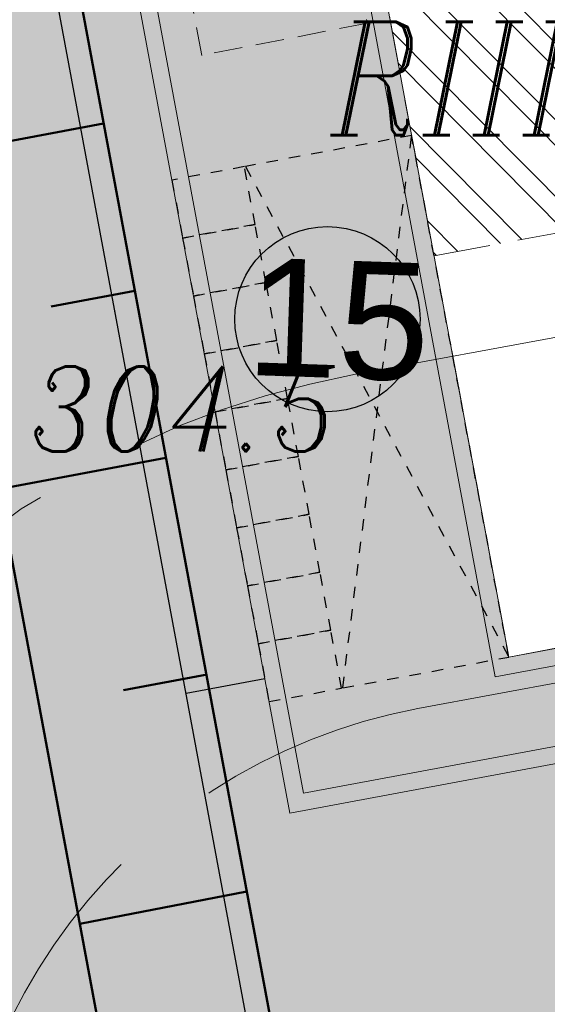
# Model space of a CAD drawing. Header units: metres. Extents: x 779 to 7046, y -512 to 9570.
# Tile 49 of 256: x 2183.5 to 2188.15, y -300.21 to -291.52. Entities that reach past the tile are written whole.
import ezdxf

# ---------------------------------------------------------------- set-up
doc = ezdxf.new("R2010")
doc.units = ezdxf.units.M
for name, pattern in [('( Dashed )', [0.75, 0.5, -0.25]), ('0', [0]), ('CIĄGłA', [0]), ('DASH', [0.75, 0.5, -0.25]), ('DASHED', [0.75, 0.5, -0.25]), ('DASHEDX2', [38.099999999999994, 25.4, -12.7]), ('HIDDEN', [0.375, 0.25, -0.125])]:
    doc.linetypes.add(name, pattern=pattern)
for name, color, linetype, lineweight in [('209-oznaczenie konturu klasyfikacyjnego', 7, 'Continuous', 0), ('_a_obiekty', 250, 'Continuous', 30), ('AGP1_HATCH', 7, 'Continuous', 5), ('AGP1_KRAWEZNIKI', 250, 'Continuous', 20), ('AGP1_KRAWEZNIKI GRUBOŚCI', 7, 'Continuous', 9), ('AGP1_OPISY', 7, 'Continuous', 13), ('RTPW01', 253, 'Continuous', 0), ('zz-skarpy', 92, 'Continuous', 50)]:
    doc.layers.add(name, color=color, linetype=linetype, lineweight=lineweight)
for name, color, linetype in [('IE_kable ziemne', 240, 'Continuous'), ('Pawilon_hatch', 41, 'Continuous'), ('ZP_Robocza', 6, 'Continuous')]:
    doc.layers.add(name, color=color, linetype=linetype)
doc.styles.add('ARIAL', font='arial.ttf')
doc.styles.get("Standard").update_dxf_attribs({"font": 'arial.ttf'})
doc.styles.add('Style-ITALIC_1250', font='ITALIC_1250.shx')

# ---------------------------------------------------------------- blocks, each defined once
blk = doc.blocks.new('PZT MDCP podkład')
at = {"layer": '209-oznaczenie konturu klasyfikacyjnego', "color": 252, "linetype": 'Continuous', "lineweight": 13, "true_color": 0x939598, "insert": (2120.283068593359, 76.60838289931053), "char_height": 1, "attachment_point": 7, "line_spacing_factor": 0.6}
blk.add_mtext('\\FITALIC_1250;\\H1x;\\W0.79;RIIIa', dxfattribs=at)
at = {"layer": 'RTPW01', "color": 252, "linetype": 'Continuous', "lineweight": 13, "true_color": 0x939598, "style": 'Style-ITALIC_1250', "width": 0.9}
blk.add_text('304.5', height=0.75, dxfattribs=at).set_placement((2117.626406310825, 73.8184607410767))
blk = doc.blocks.new('Paczkomat1')
at = {"linetype": '( Dashed )', "ltscale": 0.4}
for points in [[(2094.924433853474, 406.0871907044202), (2146.924433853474, 406.0871907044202), (2146.924433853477, 471.0871907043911), (2094.92443385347, 471.0871907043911), (2094.924433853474, 406.0871907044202)], [(2146.924433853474, 406.0871907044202), (2198.924433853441, 406.0871907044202), (2198.924433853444, 471.087190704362), (2146.924433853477, 471.0871907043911), (2146.924433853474, 406.0871907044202)], [(2198.924433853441, 406.0871907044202), (2250.924433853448, 406.0871907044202), (2250.924433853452, 471.087190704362), (2198.924433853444, 471.087190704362), (2198.924433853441, 406.0871907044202)], [(2250.924433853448, 406.0871907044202), (2302.924433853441, 406.0871907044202), (2302.924433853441, 471.0871907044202), (2250.924433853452, 471.087190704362), (2250.924433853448, 406.0871907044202)], [(2302.924433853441, 406.0871907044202), (2354.924433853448, 406.0871907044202), (2354.924433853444, 471.0871907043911), (2302.924433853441, 471.0871907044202), (2302.924433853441, 406.0871907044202)], [(2354.924433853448, 406.0871907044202), (2406.92443385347, 406.0871907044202), (2406.924433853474, 471.0871907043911), (2354.924433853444, 471.0871907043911), (2354.924433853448, 406.0871907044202)], [(2406.92443385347, 406.0871907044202), (2458.924433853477, 406.0871907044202), (2458.924433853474, 471.0871907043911), (2406.924433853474, 471.0871907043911), (2406.92443385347, 406.0871907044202)], [(2458.924433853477, 406.0871907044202), (2510.92443385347, 406.0871907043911), (2510.924433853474, 471.087190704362), (2458.924433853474, 471.0871907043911), (2458.924433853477, 406.0871907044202)], [(2510.92443385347, 406.0871907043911), (2562.92443385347, 406.0871907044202), (2562.924433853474, 471.0871907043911), (2510.924433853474, 471.087190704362), (2510.92443385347, 406.0871907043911)]]:
    blk.add_lwpolyline(points, dxfattribs=at)
at = {"color": 18, "linetype": 'HIDDEN', "true_color": 0x000000}
for points in [[(2094.924433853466, 405.0871907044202), (2094.924433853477, 256.0871907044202), (2562.924433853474, 256.0871907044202), (2562.92443385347, 405.0871907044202)], [(2094.924433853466, 405.0871907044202), (2562.924433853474, 256.0871907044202)], [(2562.92443385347, 405.0871907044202), (2094.924433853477, 256.0871907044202)]]:
    blk.add_lwpolyline(points, dxfattribs=at)
at = {"layer": 'Pawilon_hatch'}
for points in [[(2094.92443385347, 471.0871907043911), (2146.924433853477, 471.0871907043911), (2094.924433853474, 406.0871907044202), (2146.924433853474, 406.0871907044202)], [(2146.924433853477, 471.0871907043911), (2198.924433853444, 471.087190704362), (2146.924433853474, 406.0871907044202), (2198.924433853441, 406.0871907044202)], [(2198.924433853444, 471.087190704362), (2250.924433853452, 471.087190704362), (2198.924433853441, 406.0871907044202), (2250.924433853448, 406.0871907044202)], [(2250.924433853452, 471.087190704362), (2302.924433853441, 471.0871907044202), (2250.924433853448, 406.0871907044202), (2302.924433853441, 406.0871907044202)], [(2302.924433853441, 471.0871907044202), (2354.924433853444, 471.0871907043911), (2302.924433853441, 406.0871907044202), (2354.924433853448, 406.0871907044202)], [(2354.924433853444, 471.0871907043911), (2406.924433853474, 471.0871907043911), (2354.924433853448, 406.0871907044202), (2406.92443385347, 406.0871907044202)], [(2406.924433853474, 471.0871907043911), (2458.924433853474, 471.0871907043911), (2406.92443385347, 406.0871907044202), (2458.924433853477, 406.0871907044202)], [(2458.924433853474, 471.0871907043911), (2510.924433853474, 471.087190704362), (2458.924433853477, 406.0871907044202), (2510.92443385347, 406.0871907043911)], [(2510.924433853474, 471.087190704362), (2562.924433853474, 471.0871907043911), (2510.92443385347, 406.0871907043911), (2562.92443385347, 406.0871907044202)]]:
    blk.add_solid(points, dxfattribs=at)
blk = doc.blocks.new('Zbiornik LPG 20m3')
at = {"layer": '_a_obiekty', "color": 251, "linetype": 'DASH', "lineweight": 5, "ltscale": 4, "true_color": 0x636466}
for points in [[(2696.092133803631, 576.3192574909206), (2700.982895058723, 570.9863267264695, -0.414213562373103), (2699.149688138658, 528.599543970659), (2697.675688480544, 527.2477581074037, -0.4142135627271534), (2655.288905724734, 529.0809650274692), (2650.398144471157, 534.4138957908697, -0.4142135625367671), (2652.231351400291, 576.8006785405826), (2653.705351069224, 578.1524644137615, -0.4142135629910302), (2696.092133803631, 576.3192574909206)], [(2679.878137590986, 561.4496130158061), (2684.768898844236, 556.1166822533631, -0.4142135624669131), (2684.280043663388, 544.8135401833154), (2682.80604400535, 543.4617543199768, -0.4142135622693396), (2671.502901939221, 543.9506095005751), (2666.612140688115, 549.2835402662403, -0.4142135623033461), (2667.100995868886, 560.586682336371), (2668.574995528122, 561.938468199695, -0.414213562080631), (2679.878137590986, 561.4496130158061)], [(2677.6671381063, 559.4219342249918), (2682.557899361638, 554.0890034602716, -0.4142135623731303), (2682.252364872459, 547.0245396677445), (2680.778365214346, 545.6727538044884, -0.4142135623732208), (2673.71390142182, 545.9782882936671), (2668.823140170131, 551.311219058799, -0.4142135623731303), (2669.12867465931, 558.375682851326), (2670.602674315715, 559.7274687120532, -0.4142135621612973), (2677.6671381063, 559.4219342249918)]]:
    blk.add_lwpolyline(points, format="xyb", dxfattribs=at)
blk = doc.blocks.new('SKARPA MODLNICA')
at = {"layer": 'zz-skarpy'}
for p, q in [((1747.756656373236, 205.6669844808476), (1746.2820171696, 205.3923224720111)), ((1748.031318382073, 204.1923452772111), (1747.293998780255, 204.0550142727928)), ((1748.305980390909, 202.7177060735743), (1746.831341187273, 202.4430440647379)), ((1748.669445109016, 200.806524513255), (1747.932125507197, 200.6691935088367)), ((1749.018441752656, 198.8925558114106), (1747.54549518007, 198.6088061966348))]:
    blk.add_line(p, q, dxfattribs=at)
blk.add_lwpolyline([(1746.658008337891, 211.5655412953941), (1751.378875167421, 186.2195703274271), (1755.771158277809, 182.6427065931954), (1758.618683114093, 170.1462670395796), (1763.177486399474, 162.591269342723), (1758.057384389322, 169.9371190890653), (1754.753546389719, 182.0730237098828), (1749.907621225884, 185.926733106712), (1745.183369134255, 211.2908792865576)], dxfattribs=at)
blk = doc.blocks.new('A$Ce9aa0c45')
at = {"layer": 'AGP1_KRAWEZNIKI', "color": 18, "linetype": 'CIĄGłA', "true_color": 0x000000}
for points in [[(26.22760614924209, 5.902735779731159), (4.191646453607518, 1.798141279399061), (8.110362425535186, -19.2400058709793), (11.60033223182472, -18.58993680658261, -0.4142135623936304), (12.12512632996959, -18.9499245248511, -0.414213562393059), (11.7651386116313, -19.47471862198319), (8.275168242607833, -20.12478778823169), (13.51230820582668, -48.24106923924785), (17.27871325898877, -47.539508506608, -2.203199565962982e-13)], [(26.25507390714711, 5.755272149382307), (4.366577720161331, 1.678145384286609), (8.230358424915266, -19.06507448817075), (11.57286450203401, -18.442473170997, -0.4142135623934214), (12.2725899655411, -18.92245679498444), (12.2725899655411, -18.92245679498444, -0.4142135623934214), (11.79260634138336, -19.62218225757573), (8.450099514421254, -20.24478371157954), (13.63230420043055, -48.06613783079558), (17.25124550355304, -47.39204487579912, -0.5807872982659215), (18.59834298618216, -48.98293480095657, -0.09952440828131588), (18.4956371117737, -49.15115654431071, 0.209075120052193), (16.72253787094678, -54.25574648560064), (17.0809675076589, -56.57161908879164), (18.13862032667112, -62.28228724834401), (18.98179645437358, -66.8263549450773), (21.13757034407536, -76.76144933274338, 0.04227689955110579), (22.01307489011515, -79.24248833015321, 0.08899499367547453), (23.68180390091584, -81.59997807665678), (26.11305980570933, -84.01635322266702, -0.06591754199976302), (27.26288206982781, -85.6795623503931), (28.35445531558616, -88.22928761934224)]]:
    blk.add_lwpolyline(points, format="xyb", dxfattribs=at)
blk.add_lwpolyline([(3.325133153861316, -3.652874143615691), (4.308224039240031, -3.469755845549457), (10.67521433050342, -37.65164912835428), (9.544733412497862, -37.86222001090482), (11.70172517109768, -49.44294288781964), (18.44771074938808, -48.18638165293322)], dxfattribs=at)
at = {"layer": 'IE_kable ziemne', "linetype": 'CIĄGłA'}
blk.add_line((11.48111843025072, -48.2585222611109), (10.78678462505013, -48.38784685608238), dxfattribs=at)
at = {"layer": 'IE_kable ziemne'}
blk.add_lwpolyline([(16.07523268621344, -51.90356248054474), (11.59664149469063, -52.73590611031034), (8.722227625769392, -37.30339909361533), (9.852701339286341, -37.09282955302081), (3.888571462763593, -5.073737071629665), (-0.4370284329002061, -5.879457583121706), (-1.792103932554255, 1.395415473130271), (4.204750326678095, 2.512436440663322)], dxfattribs=at)

msp = doc.modelspace()

# ---------------------------------------------------------------- hatches: boundary and pattern name
at = {"linetype": 'CIĄGłA', "lineweight": 5, "true_color": 0x939598}
h = msp.add_hatch(dxfattribs=at)
h.set_pattern_fill('ANSI32', color=252, scale=0.05, angle=-90.31102895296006)
h.set_pattern_definition([(314.68897104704, (1691.805127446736, 1364.069120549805), (0.338582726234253, 0.3349265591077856), []), (314.68897104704, (1691.803908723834, 1363.844617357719), (0.338582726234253, 0.3349265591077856), [])])
h.paths.add_polyline_path([(2192.068884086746, -292.6870057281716), (2190.494065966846, -284.2324242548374), (2185.578620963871, -285.1480134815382), (2187.153429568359, -293.6025967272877)])
at = {"layer": 'AGP1_HATCH', "lineweight": 15, "transparency": 33554625}
h = msp.add_hatch(dxfattribs=at)
h.set_pattern_fill('GRASS', color=64, scale=0.02, angle=24.61092855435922)
h.set_pattern_definition([(114.6109285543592, (0, 0), (-0.4761730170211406, 0.1769837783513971), [0.09525, -0.6231704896]), (69.61092855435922, (0, 0), (-0.4761730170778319, 0.1769837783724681), [0.09525, -0.41275]), (159.6109285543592, (0, 0), (-0.1769837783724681, -0.4761730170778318), [0.09525, -0.41275])])
edge = h.paths.add_edge_path()
edge.add_line((2201.154967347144, -232.0600817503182), (2187.755434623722, -236.7641292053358))
edge.add_line((2187.755434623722, -236.7641292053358), (2189.333398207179, -245.2355974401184))
edge.add_line((2189.333398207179, -245.2355974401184), (2200.14854181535, -243.2210490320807))
edge.add_line((2200.14854181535, -243.2210490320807), (2200.648631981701, -243.1278945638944))
edge.add_arc((2201.590242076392, -248.1910823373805), 5.150000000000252, 21.517769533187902, 100.53504568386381, ccw=False)
edge.add_line((2206.381306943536, -246.3021150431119), (2206.675941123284, -247.0494077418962))
edge.add_line((2206.675941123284, -247.0494077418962), (2210.150932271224, -255.8631696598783))
edge.add_line((2210.150932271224, -255.8631696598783), (2213.734346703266, -264.9519299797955))
edge.add_line((2213.734346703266, -264.9519299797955), (2217.789719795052, -275.2377383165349))
edge.add_line((2217.789719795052, -275.2377383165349), (2215.443125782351, -266.9691888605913))
edge.add_line((2215.443125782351, -266.9691888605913), (2207.464967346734, -246.730081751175))
edge.add_line((2207.464967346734, -246.730081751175), (2201.154967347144, -232.0600817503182))
h.paths.add_polyline_path([(2193.681012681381, -336.4804229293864), (2194.272039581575, -339.7880334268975), (2190.669106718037, -340.4318305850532), (2190.078079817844, -337.1242200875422)], flags=16)
h.paths.add_polyline_path([(2174.949427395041, -253.2044456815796), (2174.180330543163, -249.0754639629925), (2176.736366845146, -248.5993563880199), (2177.505463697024, -252.7283381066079)], flags=16)
h.paths.add_polyline_path([(2213.207149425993, -340.3862229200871), (2212.585672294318, -338.8469483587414), (2213.47585517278, -338.4875398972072), (2214.097332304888, -340.0268144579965)], flags=16)
h.paths.add_polyline_path([(2215.03464500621, -268.2499296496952), (2214.425768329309, -266.705627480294), (2215.039774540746, -266.463544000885), (2215.648631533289, -268.007812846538)], flags=17)
edge = h.paths.add_edge_path()
edge.add_line((2222.135619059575, -341.0147282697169), (2223.664309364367, -341.1924829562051))
edge.add_line((2223.664309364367, -341.1924829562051), (2227.521241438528, -342.2896133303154))
edge.add_line((2227.521241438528, -342.2896133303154), (2233.30759322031, -344.4571081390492))
edge.add_line((2233.30759322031, -344.4571081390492), (2237.862081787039, -347.8579266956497))
edge.add_line((2237.862081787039, -347.8579266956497), (2239.04057596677, -348.6600431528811))
edge.add_line((2239.04057596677, -348.6600431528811), (2233.604967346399, -326.0100817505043))
edge.add_line((2233.604967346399, -326.0100817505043), (2228.174967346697, -303.9000817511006))
edge.add_line((2228.174967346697, -303.9000817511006), (2222.494967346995, -286.1300817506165))
edge.add_line((2222.494967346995, -286.1300817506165), (2217.354967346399, -271.820081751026))
edge.add_line((2217.354967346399, -271.820081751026), (2215.443125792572, -266.9691888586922))
edge.add_line((2215.443125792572, -266.9691888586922), (2217.789719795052, -275.2377383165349))
edge.add_line((2217.789719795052, -275.2377383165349), (2221.381354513, -285.2792765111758))
edge.add_line((2221.381354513, -285.2792765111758), (2223.235207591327, -291.3561603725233))
edge.add_line((2223.235207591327, -291.3561603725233), (2227.886315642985, -315.1607178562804))
edge.add_arc((2212.625452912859, -317.0850901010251), 15.38171446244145, -38.161251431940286, 7.186980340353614, ccw=False)
edge.add_arc((2211.040775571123, -315.8113433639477), 17.41473946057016, 289.8520854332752, 321.7651173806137, ccw=False)
edge.add_line((2216.954700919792, -332.1911674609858), (2213.092420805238, -333.4995793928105))
edge.add_arc((2214.562869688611, -337.0584070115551), 3.850645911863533, 112.4496068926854, 197.8855615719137)
edge.add_line((2210.898318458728, -338.2410050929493), (2211.273490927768, -339.4032630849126))
edge.add_arc((2213.414312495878, -338.7973709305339), 2.224909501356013, 195.8024955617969, 221.5125047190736)
edge.add_arc((2213.798153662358, -338.8711088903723), 2.482842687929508, 214.3488660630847, 282.103867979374)
edge.add_line((2214.318767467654, -341.2987557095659), (2219.144967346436, -339.3500817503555))
edge.add_line((2219.144967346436, -339.3500817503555), (2222.135619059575, -341.0147282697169))
edge = h.paths.add_edge_path()
edge.add_line((2182.306540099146, -273.0424983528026), (2181.362772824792, -273.2182917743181))
edge.add_line((2181.362772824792, -273.2182917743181), (2181.058796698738, -271.5863608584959))
edge.add_line((2181.058796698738, -271.5863608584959), (2182.002563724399, -271.410567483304))
edge.add_line((2182.002563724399, -271.410567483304), (2178.488554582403, -252.5452198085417))
edge.add_line((2178.488554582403, -252.5452198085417), (2177.505463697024, -252.7283381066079))
edge.add_line((2177.505463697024, -252.7283381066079), (2176.736366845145, -248.59935638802))
edge.add_line((2176.736366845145, -248.59935638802), (2177.719457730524, -248.4162380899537))
edge.add_line((2177.719457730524, -248.4162380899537), (2177.536339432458, -247.4331472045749))
edge.add_line((2177.536339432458, -247.4331472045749), (2178.51943001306, -247.250029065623))
edge.add_line((2178.51943001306, -247.250029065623), (2189.329496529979, -245.2363242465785))
edge.add_line((2189.329496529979, -245.2363242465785), (2187.755434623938, -236.7641292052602))
edge.add_line((2187.755434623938, -236.7641292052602), (2168.624967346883, -243.4800817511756))
edge.add_line((2168.624967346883, -243.4800817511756), (2167.594967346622, -243.8400817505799))
edge.add_line((2167.594967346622, -243.8400817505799), (2162.624967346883, -245.590081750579))
edge.add_line((2162.624967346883, -245.590081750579), (2166.544967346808, -265.8800817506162))
edge.add_line((2166.544967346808, -265.8800817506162), (2169.934967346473, -283.3600817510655))
edge.add_line((2169.934967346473, -283.3600817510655), (2178.194967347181, -325.9300817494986))
edge.add_line((2178.194967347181, -325.9300817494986), (2182.564967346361, -325.840081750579))
edge.add_line((2182.564967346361, -325.840081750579), (2182.574967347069, -329.0300817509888))
edge.add_line((2182.574967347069, -329.0300817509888), (2179.044967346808, -329.1100817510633))
edge.add_line((2179.044967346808, -329.1100817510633), (2179.734967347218, -331.250081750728))
edge.add_line((2179.734967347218, -331.250081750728), (2185.554967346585, -348.2400817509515))
edge.add_line((2185.554967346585, -348.2400817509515), (2190.114967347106, -350.9500817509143))
edge.add_line((2190.114967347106, -350.9500817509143), (2195.594967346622, -348.8500817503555))
edge.add_line((2195.594967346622, -348.8500817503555), (2198.506741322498, -347.6819364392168))
edge.add_arc((2192.412753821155, -339.7061430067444), 10.03742818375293, 307.3820107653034, 339.7887873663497)
edge.add_arc((2172.677213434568, -334.5321271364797), 30.40870538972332, 343.489729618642, 347.832820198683)
edge.add_arc((2184.653610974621, -337.3529042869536), 18.10831725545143, 348.5707290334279, 353.3645147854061)
edge.add_arc((2197.523160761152, -339.1296383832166), 5.127197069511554, 356.4695832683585, 372.8518979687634)
edge.add_line((2202.521912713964, -337.9891872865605), (2202.396891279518, -337.3637861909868))
edge.add_line((2202.396891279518, -337.3637861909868), (2201.307357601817, -334.8188249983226))
edge.add_arc((2194.587794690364, -338.2653090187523), 7.551872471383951, 27.15342393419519, 42.17043734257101)
edge.add_line((2200.18487314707, -333.1954480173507), (2197.756660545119, -330.7820975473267))
edge.add_arc((2203.597853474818, -324.846119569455), 8.327987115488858, 205.1135589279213, 225.461118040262, ccw=False)
edge.add_arc((2210.400793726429, -321.9094821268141), 15.73583882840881, 194.5838918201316, 204.2825258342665, ccw=False)
edge.add_line((2195.171963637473, -325.8717236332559), (2193.015057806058, -315.9314125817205))
edge.add_line((2193.015057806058, -315.9314125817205), (2192.171582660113, -311.3857333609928))
edge.add_line((2192.171582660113, -311.3857333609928), (2189.320316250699, -311.9164979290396))
edge.add_line((2189.320316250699, -311.9164979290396), (2188.259429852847, -306.214467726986))
edge.add_line((2188.259429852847, -306.214467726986), (2191.114979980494, -305.6824117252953))
edge.add_line((2191.114979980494, -305.6824117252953), (2190.753769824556, -303.3485737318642))
edge.add_arc((2197.626382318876, -302.8064078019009), 6.89396449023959, 137.4766232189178, 184.5106019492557, ccw=False)
edge.add_arc((2192.177018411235, -297.8088940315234), 0.5000000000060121, 317.4766233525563, 342.905017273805)
edge.add_arc((2191.651318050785, -297.6472178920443), 1.050000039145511, 342.9050182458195, 381.5320239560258)
edge.add_line((2192.628041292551, -297.2618456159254), (2185.882029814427, -298.5184117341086))
edge.add_line((2185.882029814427, -298.5184117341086), (2183.725063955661, -286.937683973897))
edge.add_line((2183.725063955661, -286.937683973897), (2184.855544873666, -286.7271130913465))
edge.add_line((2184.855544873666, -286.7271130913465), (2182.306540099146, -273.0424983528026))
h.paths.add_polyline_path([(2218.228263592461, -303.8554239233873), (2219.860196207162, -303.5514569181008), (2219.981088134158, -304.2002906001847), (2218.349155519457, -304.5042576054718)], flags=16)
edge = h.paths.add_edge_path(flags=17)
edge.add_arc((2219.786369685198, -319.8299711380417), 0.2381812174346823, 186.518316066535, 320.5346932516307)
edge.add_arc((2205.889024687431, -312.5111260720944), 15.94005228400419, 332.0535835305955, 352.5318419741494)
edge.add_arc((2192.079097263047, -311.8409427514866), 29.74143224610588, 354.7101361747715, 368.2707882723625)
edge.add_line((2221.511196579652, -307.5625877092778), (2220.642612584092, -303.1174729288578))
edge.add_arc((2219.030065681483, -303.6985035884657), 1.714031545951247, 19.81503534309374, 190.7787081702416)
edge.add_line((2217.346275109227, -304.0190553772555), (2217.674941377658, -305.8330865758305))
edge.add_line((2217.674941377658, -305.8330865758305), (2219.052156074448, -313.2062012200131))
edge.add_arc((2158.761025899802, -321.0608251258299), 60.8006208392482, 1.134495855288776, 7.422590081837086, ccw=False)
at = {"layer": 'AGP1_HATCH', "true_color": 0x636466, "transparency": 33554477}
h = msp.add_hatch(color=251, dxfattribs=at)
h.dxf.hatch_style = 1
edge = h.paths.add_edge_path()
edge.add_arc((2213.798152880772, -338.8711046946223), 2.632842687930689, 240.83171109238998, 270.2906532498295, ccw=False)
edge.add_arc((2214.307711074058, -338.3123928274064), 3.373472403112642, 200.4116660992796, 237.8982900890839, ccw=False)
edge.add_arc((2368.544108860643, -287.685559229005), 165.7037624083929, 197.780630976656, 198.2175828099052, ccw=False)
edge.add_arc((2214.562165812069, -337.0583290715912), 4.000000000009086, 112.30075385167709, 197.8898825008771, ccw=False)
edge.add_line((2213.044292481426, -333.357510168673), (2216.905159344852, -332.0495769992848))
edge.add_arc((2211.040775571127, -315.8113433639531), 17.26473946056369, 289.8570159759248, 321.7647974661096)
edge.add_arc((2212.625452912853, -317.0850901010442), 15.23171446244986, 321.8391110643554, 367.1869803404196)
edge.add_line((2227.737494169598, -315.1794840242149), (2223.087990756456, -291.3849213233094))
edge.add_line((2223.087990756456, -291.3849213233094), (2221.237886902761, -285.3230589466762))
edge.add_line((2221.237886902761, -285.3230589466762), (2217.650174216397, -275.2927567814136))
edge.add_line((2217.650174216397, -275.2927567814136), (2210.523554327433, -257.2172198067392))
edge.add_line((2210.523554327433, -257.2172198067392), (2206.575240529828, -247.2029503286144))
edge.add_line((2206.575240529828, -247.2029503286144), (2206.241761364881, -246.3571335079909))
edge.add_arc((2201.589566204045, -248.1923033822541), 5.001076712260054, 21.52794352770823, 100.541275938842)
edge.add_line((2200.674650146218, -243.275627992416), (2200.541612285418, -243.3004086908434))
edge.add_line((2200.541612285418, -243.3004086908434), (2178.546908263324, -247.3973185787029))
edge.add_line((2178.546908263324, -247.3973185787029), (2187.812637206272, -297.1416013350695))
edge.add_line((2187.812637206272, -297.1416013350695), (2191.515679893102, -296.4518429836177))
edge.add_arc((2191.647852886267, -297.6476642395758), 1.203103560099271, -19.961937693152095, 96.3072469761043, ccw=False)
edge.add_arc((2192.308942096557, -297.8870733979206), 0.4999999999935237, 317.2270974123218, 339.9615464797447, ccw=False)
edge.add_arc((2197.626382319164, -302.8064078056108), 6.743964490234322, 137.2270973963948, 184.4631622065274)
edge.add_line((2190.902868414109, -303.3312104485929), (2191.261298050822, -305.6470830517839))
edge.add_line((2191.261298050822, -305.6470830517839), (2192.318950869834, -311.3577512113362))
edge.add_line((2192.318950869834, -311.3577512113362), (2193.162126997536, -315.9018189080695))
edge.add_line((2193.162126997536, -315.9018189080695), (2195.317900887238, -325.8369132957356))
edge.add_arc((2210.400793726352, -321.9094821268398), 15.58583882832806, 194.5951329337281, 204.2785181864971)
edge.add_arc((2203.597853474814, -324.8461195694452), 8.177987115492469, 205.1211640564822, 225.4637220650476)
edge.add_line((2197.862134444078, -330.675442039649), (2200.293390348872, -333.0918171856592))
edge.add_arc((2194.587794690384, -338.2653090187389), 7.70187247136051, 27.114490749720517, 42.19985456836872, ccw=False)
edge.add_line((2201.44321261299, -334.7550263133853), (2202.534785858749, -337.3047515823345))
edge.add_arc((2196.294933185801, -339.1341975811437), 6.502509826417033, -2.9609049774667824, 16.340470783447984, ccw=False)
edge.add_arc((2184.658865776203, -337.3537236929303), 18.25300297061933, 344.7003824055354, 353.34182273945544, ccw=False)
edge.add_line((2202.264967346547, -342.1700817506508), (2201.97496734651, -343.2200817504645))
edge.add_arc((2192.412753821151, -339.7061430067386), 10.18742818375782, 310.1754082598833, 339.82254230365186, ccw=False)
edge.add_line((2198.984967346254, -347.4900817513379), (2198.506741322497, -347.6819364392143))
edge.add_arc((2192.412753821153, -339.7061430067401), 10.03742818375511, 307.3820107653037, 339.7887873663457)
edge.add_arc((2172.677213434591, -334.532127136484), 30.40870538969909, 343.4897296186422, 347.8328201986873)
edge.add_arc((2184.653610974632, -337.3529042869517), 18.10831725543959, 348.5707290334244, 353.3645147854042)
edge.add_arc((2196.211605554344, -339.143093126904), 6.436124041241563, 357.3081371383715, 376.048817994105)
edge.add_line((2202.396891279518, -337.3637861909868), (2201.307357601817, -334.8188249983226))
edge.add_arc((2194.587794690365, -338.2653090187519), 7.551872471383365, 27.15342393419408, 42.17043734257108)
edge.add_line((2200.18487314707, -333.1954480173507), (2197.756660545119, -330.7820975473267))
edge.add_arc((2203.597853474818, -324.846119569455), 8.327987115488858, 205.1135589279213, 225.461118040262, ccw=False)
edge.add_arc((2210.400793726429, -321.9094821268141), 15.73583882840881, 194.5838918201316, 204.2825258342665, ccw=False)
edge.add_line((2195.171963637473, -325.8717236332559), (2193.015057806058, -315.9314125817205))
edge.add_line((2193.015057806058, -315.9314125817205), (2192.171582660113, -311.3857333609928))
edge.add_line((2192.171582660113, -311.3857333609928), (2189.321264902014, -311.9162187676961))
edge.add_line((2189.321264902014, -311.9162187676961), (2188.259390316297, -306.2142554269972))
edge.add_line((2188.259390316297, -306.2142554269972), (2191.114979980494, -305.6824117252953))
edge.add_line((2191.114979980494, -305.6824117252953), (2190.753769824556, -303.3485737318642))
edge.add_arc((2197.626382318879, -302.806407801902), 6.893964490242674, 137.4766232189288, 184.5106019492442, ccw=False)
edge.add_arc((2192.177018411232, -297.808894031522), 0.5000000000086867, 317.4766233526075, 342.9050172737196)
edge.add_arc((2191.651318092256, -297.6472178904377), 1.049999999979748, 342.9050174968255, 381.5320247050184)
edge.add_line((2192.628041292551, -297.2618456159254), (2185.88205571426, -298.5184068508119))
edge.add_line((2185.88205571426, -298.5184068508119), (2183.72506395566, -286.9376839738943))
edge.add_line((2183.72506395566, -286.9376839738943), (2184.855544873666, -286.7271130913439))
edge.add_line((2184.855544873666, -286.7271130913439), (2177.536339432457, -247.4331472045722))
edge.add_line((2177.536339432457, -247.4331472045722), (2178.519430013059, -247.2500290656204))
edge.add_line((2178.519430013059, -247.2500290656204), (2200.529099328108, -243.1501589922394))
edge.add_line((2200.529099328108, -243.1501589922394), (2200.64897745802, -243.1275829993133))
edge.add_arc((2201.589816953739, -248.191455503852), 5.150532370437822, 21.519896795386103, 100.52522516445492, ccw=False)
edge.add_line((2206.381306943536, -246.3021150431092), (2206.710303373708, -247.1365621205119))
edge.add_line((2206.710303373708, -247.1365621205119), (2210.670374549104, -257.180652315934))
edge.add_line((2210.670374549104, -257.180652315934), (2214.425768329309, -266.705627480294))
edge.add_line((2214.425768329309, -266.705627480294), (2215.039774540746, -266.463544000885))
edge.add_line((2215.039774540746, -266.463544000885), (2215.648720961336, -268.0077775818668))
edge.add_line((2215.648720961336, -268.0077775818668), (2215.034630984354, -268.2498940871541))
edge.add_line((2215.034630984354, -268.2498940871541), (2217.789719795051, -275.2377383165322))
edge.add_line((2217.789719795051, -275.2377383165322), (2221.381354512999, -285.2792765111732))
edge.add_line((2221.381354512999, -285.2792765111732), (2223.235207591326, -291.3561603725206))
edge.add_line((2223.235207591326, -291.3561603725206), (2227.886315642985, -315.1607178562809))
edge.add_arc((2212.625452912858, -317.0850901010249), 15.38171446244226, -38.161251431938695, 7.186980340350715, ccw=False)
edge.add_arc((2211.040775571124, -315.8113433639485), 17.41473946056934, 289.8520854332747, 321.76511738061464, ccw=False)
edge.add_line((2216.954700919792, -332.1911674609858), (2213.092420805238, -333.4995793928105))
edge.add_arc((2214.528808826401, -337.0426452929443), 3.823156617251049, 112.0680378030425, 198.2671306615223)
edge.add_line((2210.898318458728, -338.2410050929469), (2211.28663729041, -339.4366203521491))
edge.add_arc((2213.748107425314, -338.6216407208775), 2.592880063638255, 198.3194318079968, 219.5311920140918)
edge.add_arc((2213.798153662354, -338.8711088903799), 2.48284268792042, 214.3488660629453, 282.14863913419)
edge.add_line((2214.320664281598, -341.2983481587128), (2213.811508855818, -341.50391350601))

# ---------------------------------------------------------------- linework, layer by layer
at = {"color": 18, "linetype": 'DASHED', "lineweight": 13, "true_color": 0x000000}
for points in [[(2178.546866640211, -247.3973260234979), (2183.462321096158, -246.4817346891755), (2192.728087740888, -296.2260101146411), (2187.812633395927, -297.1416020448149), (2182.630430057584, -269.3202476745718)], [(2192.068885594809, -292.687005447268), (2187.15343893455, -293.6025949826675)]]:
    msp.add_lwpolyline(points, dxfattribs=at)
at = {"color": 18, "linetype": 'HIDDEN', "lineweight": 20, "true_color": 0x000000}
msp.add_lwpolyline([(2186.272109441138, -290.043906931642), (2186.56517875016, -291.5498596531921), (2185.106073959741, -291.8338120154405), (2184.813004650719, -290.3278592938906), (2186.272109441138, -290.0439069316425)], dxfattribs=at)
at = {"color": 5, "linetype": 'DASHEDX2', "lineweight": 13, "ltscale": 0.1}
msp.add_circle((2180.533391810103, -275.95318825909), 70, dxfattribs=at)
at = {"layer": '_a_obiekty', "color": 251, "linetype": 'DASH', "lineweight": 5, "ltscale": 3, "true_color": 0x636466, "elevation": 2.493476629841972e-09}
msp.add_lwpolyline([(2167.885394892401, -314.0297880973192), (2168.395531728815, -316.7746862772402, 0.414213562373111), (2203.372089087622, -340.7880249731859), (2203.961988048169, -340.6783927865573, 0.4142135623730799), (2227.975326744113, -305.7018354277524), (2227.465189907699, -302.9569372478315, 0.414213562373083), (2192.488632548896, -278.9435985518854), (2191.898733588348, -279.0532307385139, 0.4142135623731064)], format="xyb", close=True, dxfattribs=at)
at = {"layer": 'AGP1_KRAWEZNIKI', "color": 18, "linetype": 'CIĄGłA', "true_color": 0x000000}
for points in [[(2200.407936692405, -243.1727281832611), (2178.37197699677, -247.2773226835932), (2182.290692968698, -268.3154698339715), (2185.780662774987, -267.6654007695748, -0.4142135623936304), (2186.305456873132, -268.0253884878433, -0.414213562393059), (2185.945469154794, -268.5501825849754), (2182.45549878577, -269.2002517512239), (2187.692638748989, -297.3165332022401), (2191.459043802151, -296.6149724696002, -2.203199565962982e-13)], [(2200.43540445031, -243.3201918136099), (2178.546908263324, -247.3973185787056), (2182.410688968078, -268.140538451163), (2185.753195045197, -267.5179371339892, -0.4142135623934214), (2186.452920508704, -267.9979207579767), (2186.452920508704, -267.9979207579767, -0.4142135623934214), (2185.972936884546, -268.6976462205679), (2182.630430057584, -269.3202476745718), (2187.812634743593, -297.1416017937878), (2191.431576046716, -296.4675088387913, -0.5807872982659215), (2192.778673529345, -298.0583987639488, -0.09952440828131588), (2192.675967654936, -298.2266205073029, 0.209075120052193), (2190.902868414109, -303.3312104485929), (2191.261298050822, -305.6470830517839), (2192.318950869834, -311.3577512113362), (2193.162126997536, -315.9018189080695), (2195.317900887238, -325.8369132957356, 0.04227689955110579), (2196.193405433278, -328.3179522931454, 0.08899499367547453), (2197.862134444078, -330.675442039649), (2200.293390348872, -333.0918171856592, -0.06591754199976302), (2201.44321261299, -334.7550263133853), (2202.534785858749, -337.3047515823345)]]:
    msp.add_lwpolyline(points, format="xyb", dxfattribs=at)
msp.add_lwpolyline([(2177.505463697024, -252.7283381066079), (2178.488554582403, -252.5452198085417), (2184.855544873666, -286.7271130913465), (2183.725063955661, -286.937683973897), (2185.88205571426, -298.5184068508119), (2192.628041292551, -297.2618456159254)], dxfattribs=at)
at = {"layer": 'AGP1_KRAWEZNIKI GRUBOŚCI', "color": 18, "linetype": 'CIĄGłA', "true_color": 0x000000}
msp.add_lwpolyline([(2177.477995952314, -252.5808744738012), (2178.60855164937, -252.3702882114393), (2185.030486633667, -286.847114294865), (2183.899976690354, -287.0576760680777), (2186.002033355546, -298.3434788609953), (2192.560436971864, -297.1218581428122)], dxfattribs=at)
at = {"layer": 'AGP1_OPISY', "linetype": 'Continuous', "lineweight": 30}
msp.add_circle((2186.213683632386, -294.1610244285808), 0.8166577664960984, dxfattribs=at)

# ---------------------------------------------------------------- block references
at = {"color": 18, "linetype": 'CIĄGłA', "lineweight": 5, "true_color": 0x000000}
msp.add_blockref('PZT MDCP podkład', (65.95856103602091, -369.1465424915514), dxfattribs=at)
at = {"linetype": 'CIĄGłA'}
msp.add_blockref('SKARPA MODLNICA', (436.4839560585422, -498.1032374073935), dxfattribs=at)
at = {"color": 18, "linetype": '0', "lineweight": 5, "true_color": 0x000000, "rotation": 328.0046700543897}
msp.add_blockref('Zbiornik LPG 20m3', (-372.5102560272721, 643.0875192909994), dxfattribs=at)
at = {"xscale": 0.01, "yscale": 0.01, "zscale": 0.01, "rotation": 100.551448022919}
msp.add_blockref('Paczkomat1', (2194.166392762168, -317.2676596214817), dxfattribs=at)
at = {"layer": 'ZP_Robocza', "color": 3, "linetype": 'CIĄGłA'}
msp.add_blockref('A$Ce9aa0c45', (2174.180330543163, -249.0754639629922), dxfattribs=at)

# ---------------------------------------------------------------- texts
at = {"layer": 'AGP1_OPISY', "linetype": 'Continuous', "lineweight": 30, "insert": (2185.523543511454, -293.6159233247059), "char_height": 1.0368, "width": 0.8416427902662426, "attachment_point": 1, "rotation": 358.06064354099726, "style": 'ARIAL'}
msp.add_mtext('15', dxfattribs=at)

doc.saveas('drawing.dxf')
